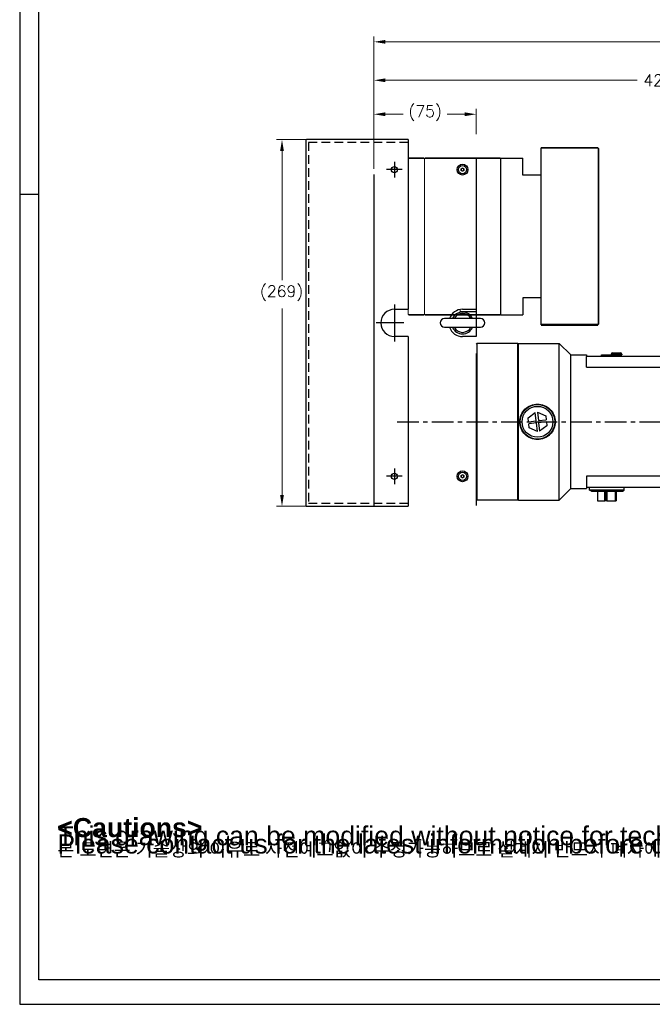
# Model space of a CAD drawing. Extents: x 47048 to 48733, y -2861 to -1673.
# Tile 1 of 21: x 47048 to 47512, y -2861 to -2138. Entities that reach past the tile are written whole.
import ezdxf

# ---------------------------------------------------------------- set-up
doc = ezdxf.new("R2010")
doc.units = 0
doc.header["$LTSCALE"] = 25.4
doc.linetypes.add('CENTER', pattern=[2, 1.25, -0.25, 0.25, -0.25])
doc.linetypes.add('HIDDEN', pattern=[0.375, 0.25, -0.125])
doc.layers.get('0').update_dxf_attribs({"linetype": 'CONTINUOUS'})
doc.layers.get('Defpoints').update_dxf_attribs({"linetype": 'CONTINUOUS'})
for name, color, linetype, lineweight in [('AM_0', 7, 'CONTINUOUS', 50), ('AM_5_Dimension', 6, 'CONTINUOUS', 13), ('ATA-DIM', 252, 'CONTINUOUS', 25), ('외형선(ISO)', 7, 'CONTINUOUS', 35)]:
    doc.layers.add(name, color=color, linetype=linetype, lineweight=lineweight)
for name, color, linetype in [('ATA-CENTER', 133, 'CENTER'), ('ATA-HIDDEN', 1, 'HIDDEN'), ('ATA-TEXT', 7, 'CONTINUOUS')]:
    doc.layers.add(name, color=color, linetype=linetype)
doc.styles.get("Standard").update_dxf_attribs({"font": 'simplex.shx'})
doc.styles.add('주 문자 (ISO)', font='arial.ttf')
doc.dimstyles.new('ata_A1', dxfattribs={"dimtxt": 4.2, "dimasz": 4.2, "dimexe": 2, "dimexo": 2, "dimgap": 2, "dimtad": 0, "dimtih": 1, "dimtoh": 1, "dimdec": 6, "dimdsep": 46, "dimtxsty": 'Standard', "dimcen": 0, "dimclrd": 252, "dimclre": 252, "dimclrt": 4, "dimadec": 6, "dimazin": 2, "dimtfac": 1, "dimtdec": 6, "dimtofl": 0, "dimtmove": 0, "dimatfit": 3, "dimfxl": 0, "dimtolj": 1, "dimtzin": 0, "dimlwd": 0, "dimlwe": 0, "dimarcsym": 0})

# ---------------------------------------------------------------- blocks, each defined once
blk = doc.blocks.new('*D19433')
at = {"layer": 'ATA-DIM', "color": 252, "lineweight": 0}
for p, q in [((47308.04, -2222.68), (47308.04, -2203.57)), ((47316.44, -2207.57), (47329.36, -2207.57)), ((47374.64, -2207.57), (47361.72, -2207.57)), ((47383.04, -2222.18), (47383.04, -2203.57))]:
    blk.add_line(p, q, dxfattribs=at)
at = {"layer": 'ATA-DIM', "color": 252}
for points in [[(47316.44, -2206.17), (47316.44, -2208.97), (47308.04, -2207.57)], [(47374.64, -2208.97), (47374.64, -2206.17), (47383.04, -2207.57)]]:
    blk.add_solid(points, dxfattribs=at)
at = {"layer": 'Defpoints', "color": 0}
for p in [(47383.04, -2207.57), (47308.04, -2226.68), (47383.04, -2226.18)]:
    blk.add_point(p, dxfattribs=at)
at = {"layer": 'ATA-DIM', "color": 4, "ltscale": 0.2, "insert": (47333.36, -2201.19), "char_height": 8.4, "attachment_point": 1}
blk.add_mtext('\\A1;(75)', dxfattribs=at)
blk = doc.blocks.new('*D19435')
at = {"layer": 'ATA-DIM', "color": 252, "lineweight": 0}
for p, q in [((47308.04, -2222.68), (47308.04, -2178.66)), ((47735.84, -2256.47), (47735.84, -2178.66)), ((47316.44, -2182.66), (47501.14, -2182.66)), ((47727.44, -2182.66), (47542.74, -2182.66))]:
    blk.add_line(p, q, dxfattribs=at)
at = {"layer": 'ATA-DIM', "color": 252}
for points in [[(47316.44, -2181.26), (47316.44, -2184.06), (47308.04, -2182.66)], [(47727.44, -2184.06), (47727.44, -2181.26), (47735.84, -2182.66)]]:
    blk.add_solid(points, dxfattribs=at)
at = {"layer": 'Defpoints', "color": 0}
for p in [(47735.84, -2182.66), (47308.04, -2226.68), (47735.84, -2260.47)]:
    blk.add_point(p, dxfattribs=at)
at = {"layer": 'ATA-DIM', "color": 4, "ltscale": 0.2, "insert": (47521.94, -2182.66), "char_height": 8.4, "attachment_point": 5}
blk.add_mtext('\\A1;427.8', dxfattribs=at)
blk = doc.blocks.new('*D19434')
at = {"layer": 'ATA-DIM', "color": 252, "lineweight": 0}
for p, q in [((47308.04, -2247.68), (47308.04, -2150.43)), ((47821.04, -2371.68), (47821.04, -2150.43)), ((47316.44, -2154.43), (47538.15, -2154.43)), ((47812.64, -2154.43), (47589.08, -2154.43))]:
    blk.add_line(p, q, dxfattribs=at)
at = {"layer": 'ATA-DIM', "color": 252}
for points in [[(47316.44, -2153.03), (47316.44, -2155.83), (47308.04, -2154.43)], [(47812.64, -2155.83), (47812.64, -2153.03), (47821.04, -2154.43)]]:
    blk.add_solid(points, dxfattribs=at)
at = {"layer": 'Defpoints', "color": 0}
for p in [(47821.04, -2154.43), (47308.04, -2251.68), (47821.04, -2375.68)]:
    blk.add_point(p, dxfattribs=at)
at = {"layer": 'ATA-DIM', "color": 4, "ltscale": 0.2, "insert": (47542.15, -2150.23), "char_height": 8.4, "attachment_point": 1}
blk.add_mtext('\\A1;   513', dxfattribs=at)
blk = doc.blocks.new('*D19424')
at = {"layer": 'ATA-DIM', "color": 252, "lineweight": 0}
for p, q in [((47304.54, -2226.18), (47236.54, -2226.18)), ((47240.54, -2234.58), (47240.54, -2329.23)), ((47240.54, -2486.78), (47240.54, -2350)), ((47304.54, -2495.18), (47236.54, -2495.18))]:
    blk.add_line(p, q, dxfattribs=at)
at = {"layer": 'ATA-DIM', "color": 252}
for points in [[(47241.94, -2234.58), (47239.14, -2234.58), (47240.54, -2226.18)], [(47239.14, -2486.78), (47241.94, -2486.78), (47240.54, -2495.18)]]:
    blk.add_solid(points, dxfattribs=at)
at = {"layer": 'Defpoints', "color": 0}
for p in [(47308.54, -2226.18), (47240.54, -2495.18), (47308.54, -2495.18)]:
    blk.add_point(p, dxfattribs=at)
at = {"layer": 'ATA-DIM', "color": 4, "ltscale": 0.2, "insert": (47224.37, -2333.23), "char_height": 8.4, "attachment_point": 1}
blk.add_mtext('\\A1;(269)', dxfattribs=at)
blk = doc.blocks.new('DHE H')
at = {"color": 0, "ltscale": 5}
blk.add_line((56170.39, 4843.98), (56170.39, 4973.98), dxfattribs=at)
at = {"color": 7}
for p, q in [((56140.59, 4851.48), (56140.59, 4966.48)), ((56140.59, 4851.98), (56140.59, 4965.98))]:
    blk.add_line(p, q, dxfattribs=at)
for p, q in [((56140.59, 4966.48), (56156.89, 4966.48)), ((56156.89, 4953.98), (56156.89, 4966.48)), ((56156.89, 4863.98), (56156.89, 4851.48)), ((56140.59, 4851.48), (56156.89, 4851.48))]:
    blk.add_line(p, q)
at = {"ltscale": 5}
for p, q in [((56170.39, 4953.98), (56156.89, 4953.98)), ((56170.39, 4863.98), (56156.89, 4863.98))]:
    blk.add_line(p, q, dxfattribs=at)
at = {"layer": 'AM_0'}
blk.add_line((56170.39, 4843.98), (56211.89, 4843.98), dxfattribs=at)
at = {"layer": 'AM_5_Dimension', "color": 0}
for p, q in [((56072.59, 4965.98), (56072.59, 4851.98)), ((56084.59, 4851.98), (56084.59, 4965.98)), ((56140.59, 4966.48), (56140.59, 4851.48))]:
    blk.add_line(p, q, dxfattribs=at)
at = {"layer": '외형선(ISO)'}
for p, q in [((56211.89, 4973.98), (56170.39, 4973.98)), ((56211.89, 4973.98), (56212.39, 4973.48)), ((56212.39, 4973.48), (56212.39, 4844.48)), ((56073.09, 4966.48), (56072.59, 4965.98)), ((56084.09, 4966.48), (56073.09, 4966.48)), ((56084.59, 4965.98), (56084.09, 4966.48)), ((56085.09, 4966.48), (56084.59, 4965.98)), ((56085.09, 4966.48), (56140.09, 4966.48)), ((56140.59, 4965.98), (56140.09, 4966.48)), ((56140.59, 4965.98), (56141.09, 4966.48)), ((56073.09, 4851.48), (56072.59, 4851.98)), ((56073.09, 4851.48), (56084.09, 4851.48)), ((56084.59, 4851.98), (56084.09, 4851.48)), ((56084.59, 4851.98), (56085.09, 4851.48)), ((56085.09, 4851.48), (56140.09, 4851.48)), ((56140.59, 4851.98), (56140.09, 4851.48)), ((56212.39, 4844.48), (56211.89, 4843.98))]:
    blk.add_line(p, q, dxfattribs=at)
blk = doc.blocks.new('FGJERK57K')
for p, q in [((31466.03, 2360.1), (31466.03, 2092.1)), ((31541.03, 2360.6), (31466.53, 2360.6)), ((31541.03, 2360.6), (31541.03, 2360.1)), ((31541.03, 2360.1), (31541.03, 2236.1)), ((31531.03, 2236.1), (31541.03, 2236.1)), ((31541.03, 2216.1), (31531.03, 2216.1)), ((31541.03, 2216.1), (31541.03, 2092.1)), ((31466.53, 2091.6), (31541.03, 2091.6)), ((31541.03, 2092.1), (31541.03, 2091.6))]:
    blk.add_line(p, q)
for centre in [(31531.03, 2338.6), (31531.03, 2113.6)]:
    blk.add_circle(centre, 2.25)
for centre, radius, start, end in [((31466.53, 2360.1), 0.5, 90, 180), ((31531.03, 2226.1), 10, 90, 270), ((31466.53, 2092.1), 0.5, 180, 270)]:
    blk.add_arc(centre, radius, start, end)
at = {"layer": 'ATA-CENTER', "ltscale": 8}
for p, q in [((31531.03, 2344.35), (31531.03, 2332.85)), ((31536.78, 2338.6), (31525.28, 2338.6)), ((31531.03, 2239.6), (31531.03, 2212.6)), ((31538.03, 2226.1), (31517.53, 2226.1)), ((31538.03, 2226.1), (31517.53, 2226.1)), ((31531.03, 2119.35), (31531.03, 2107.85)), ((31536.78, 2113.6), (31525.28, 2113.6))]:
    blk.add_line(p, q, dxfattribs=at)
at = {"layer": 'ATA-HIDDEN'}
for p, q in [((31468.03, 2358.6), (31468.03, 2093.6)), ((31541.03, 2358.6), (31468.03, 2358.6)), ((31541.03, 2093.6), (31468.03, 2093.6))]:
    blk.add_line(p, q, dxfattribs=at)
blk = doc.blocks.new('ata-Border-A1-002')
at = {"color": 253, "ltscale": 0.5}
for p, q in [((0, 594), (0, 0)), ((7, 297), (0, 297)), ((0, 0), (841, 0))]:
    blk.add_line(p, q, dxfattribs=at)
at = {"ltscale": 0.5}
blk.add_line((7, 9), (7, 585), dxfattribs=at)
blk.add_line((834, 9), (7, 9))

msp = doc.modelspace()

# ---------------------------------------------------------------- linework, layer by layer
at = {"color": 7, "linetype": 'Continuous'}
for p, q in [((47383.0396631, -2239.6782328), (47383.0396631, -2354.6782328)), ((47372.0396631, -2352.1782328), (47383.0396631, -2352.1782328))]:
    msp.add_line(p, q, dxfattribs=at)
for p, q in [((47308.0396631, -2251.6782328), (47308.0396631, -2494.6782328)), ((47372.0396631, -2247.6008825), (47373.0396631, -2247.0235323)), ((47372.0396631, -2248.7555831), (47372.0396631, -2247.6008825)), ((47373.0396631, -2249.3329334), (47372.0396631, -2248.7555831)), ((47373.0396631, -2247.0235323), (47374.0396631, -2247.6008825)), ((47374.0396631, -2248.7555831), (47373.0396631, -2249.3329334)), ((47374.0396631, -2247.6008825), (47374.0396631, -2248.7555831)), ((47383.0396631, -2251.6782328), (47383.0396631, -2363.1782328)), ((47373.0396631, -2350.6782328), (47383.0396631, -2350.6782328)), ((47383.0396631, -2350.6782328), (47383.0396631, -2357.5282328)), ((47386.1896631, -2357.5282328), (47359.8896631, -2357.5282328)), ((47359.8896631, -2363.8282328), (47386.1896631, -2363.8282328)), ((47383.0396631, -2363.8282328), (47383.0396631, -2370.6782328)), ((47383.0396631, -2370.6782328), (47373.0396631, -2370.6782328)), ((47383.0396631, -2376.1782328), (47383.5396631, -2375.6782328)), ((47413.5396631, -2375.6782328), (47383.5396631, -2375.6782328)), ((47383.5396631, -2375.6782328), (47383.5396631, -2490.6782328)), ((47414.0396631, -2376.1782328), (47413.5396631, -2375.6782328)), ((47414.0396631, -2376.1782328), (47413.5396631, -2375.6782328)), ((47413.5396631, -2490.6782328), (47413.5396631, -2375.6782328)), ((47414.0396631, -2490.6782328), (47414.0396631, -2375.6782328)), ((47414.0396631, -2375.6782328), (47444.0396631, -2375.6782328)), ((47452.5396631, -2384.1782328), (47444.0396631, -2375.6782328)), ((47444.0396631, -2490.6782328), (47444.0396631, -2375.6782328)), ((47383.0396631, -2383.1782328), (47383.0396631, -2494.6782328)), ((47483.0396631, -2382.6782328), (47489.0396631, -2382.6782328)), ((47452.5396631, -2384.1782328), (47464.0396631, -2384.1782328)), ((47452.5396631, -2482.1782328), (47452.5396631, -2384.1782328)), ((47464.0396631, -2384.1782328), (47464.0396631, -2385.1782328)), ((47464.0396631, -2393.1782328), (47464.0396631, -2385.1782328)), ((47734.0396631, -2385.1782328), (47464.0396631, -2385.1782328)), ((47475.0396631, -2384.0782328), (47475.2396631, -2384.0782328)), ((47475.0396631, -2384.5782328), (47475.0396631, -2384.0782328)), ((47475.0396631, -2384.5782328), (47475.2396631, -2384.5782328)), ((47475.0396631, -2385.1782328), (47475.0396631, -2384.5782328)), ((47475.2396631, -2384.0782328), (47482.8396631, -2384.0782328)), ((47475.2396631, -2384.0782328), (47475.2396631, -2385.1782328)), ((47475.2546631, -2384.0882328), (47482.8246631, -2384.0882328)), ((47475.2546631, -2384.0882328), (47475.2546631, -2385.0882328)), ((47475.2546631, -2385.0882328), (47482.8246631, -2385.0882328)), ((47475.2546631, -2385.1782328), (47475.2546631, -2385.0882328)), ((47482.0396631, -2383.6782328), (47482.0396631, -2384.0782328)), ((47490.0396631, -2383.6782328), (47482.0396631, -2383.6782328)), ((47482.8246631, -2385.0882328), (47482.8246631, -2384.0882328)), ((47482.8246631, -2385.0882328), (47482.8246631, -2385.1782328)), ((47482.8396631, -2385.1782328), (47482.8396631, -2384.0782328)), ((47482.8396631, -2384.0782328), (47483.0396631, -2384.0782328)), ((47482.8396631, -2384.5782328), (47483.0396631, -2384.5782328)), ((47483.0396631, -2384.0782328), (47483.0396631, -2384.5782328)), ((47483.0396631, -2384.1782328), (47490.0396631, -2384.1782328)), ((47483.0396631, -2384.5782328), (47483.0396631, -2385.1782328)), ((47484.0396631, -2384.3782328), (47484.0396631, -2385.1782328)), ((47484.0396631, -2384.3782328), (47488.0396631, -2384.3782328)), ((47488.0396631, -2384.3782328), (47488.0396631, -2385.1782328)), ((47490.0396631, -2383.6782328), (47490.0396631, -2384.1782328)), ((47464.0396631, -2393.1782328), (47734.0396631, -2393.1782328)), ((47421.1558201, -2430.1872399), (47426.4455931, -2426.2708256)), ((47427.1540548, -2432.4741745), (47426.4455931, -2426.2708256)), ((47428.0352596, -2426.0892756), (47434.0718604, -2428.7121463)), ((47428.0352596, -2426.0892756), (47428.7437213, -2432.2926246)), ((47421.4908679, -2433.1209463), (47421.1558201, -2430.1872399)), ((47421.4908679, -2433.1209463), (47427.1540548, -2432.4741745)), ((47427.3356048, -2434.0638411), (47421.6724179, -2434.7106128)), ((47428.0440665, -2440.26719), (47427.3356048, -2434.0638411)), ((47428.7437213, -2432.2926246), (47434.4069083, -2431.6458528)), ((47434.5884582, -2433.2355193), (47428.9252713, -2433.8822911)), ((47428.9252713, -2433.8822911), (47429.633733, -2440.08564)), ((47434.0718604, -2428.7121463), (47434.4069083, -2431.6458528)), ((47434.5884582, -2433.2355193), (47434.9235061, -2436.1692257)), ((47422.0074657, -2437.6443193), (47421.6724179, -2434.7106128)), ((47428.0440665, -2440.26719), (47422.0074657, -2437.6443193)), ((47434.9235061, -2436.1692257), (47429.633733, -2440.08564)), ((47372.0396631, -2472.6008825), (47373.0396631, -2472.0235323)), ((47372.0396631, -2473.7555831), (47372.0396631, -2472.6008825)), ((47373.0396631, -2474.3329334), (47372.0396631, -2473.7555831)), ((47373.0396631, -2472.0235323), (47374.0396631, -2472.6008825)), ((47374.0396631, -2473.7555831), (47373.0396631, -2474.3329334)), ((47374.0396631, -2472.6008825), (47374.0396631, -2473.7555831)), ((47464.0396631, -2473.1782328), (47464.0396631, -2481.1782328)), ((47734.0396631, -2473.1782328), (47464.0396631, -2473.1782328)), ((47452.5396631, -2482.1782328), (47444.0396631, -2490.6782328)), ((47452.5396631, -2482.1782328), (47464.0396631, -2482.1782328)), ((47464.0396631, -2481.1782328), (47464.0396631, -2482.1782328)), ((47464.0396631, -2481.1782328), (47734.0396631, -2481.1782328)), ((47466.3396631, -2483.3844853), (47466.3396631, -2481.1782328)), ((47467.7144741, -2484.1782328), (47466.3396631, -2483.3844853)), ((47491.7396631, -2483.3844853), (47466.3396631, -2483.3844853)), ((47467.7144741, -2484.1782328), (47490.3648521, -2484.1782328)), ((47472.1558201, -2484.1782328), (47472.1558201, -2491.1782328)), ((47477.4455931, -2491.1782328), (47477.4455931, -2484.1782328)), ((47478.1540548, -2484.1782328), (47478.1540548, -2491.1782328)), ((47478.3356048, -2491.1782328), (47478.3356048, -2484.1782328)), ((47479.0352596, -2484.1782328), (47479.0352596, -2491.1782328)), ((47485.0718604, -2484.1782328), (47485.0718604, -2491.1782328)), ((47485.4069083, -2491.1782328), (47485.4069083, -2484.1782328)), ((47485.5884582, -2484.1782328), (47485.5884582, -2491.1782328)), ((47485.9235061, -2484.1782328), (47485.9235061, -2491.1782328)), ((47490.3648521, -2484.1782328), (47491.7396631, -2483.3844853)), ((47491.7396631, -2483.3844853), (47491.7396631, -2481.1782328)), ((47383.0396631, -2490.1782328), (47383.5396631, -2490.6782328)), ((47413.5396631, -2490.6782328), (47383.5396631, -2490.6782328)), ((47414.0396631, -2490.1782328), (47413.5396631, -2490.6782328)), ((47414.0396631, -2490.6782328), (47444.0396631, -2490.6782328)), ((47472.1558201, -2491.1782328), (47477.4455931, -2491.1782328)), ((47478.1540548, -2491.1782328), (47477.4455931, -2491.1782328)), ((47478.3356048, -2491.1782328), (47478.1540548, -2491.1782328)), ((47479.0352596, -2491.1782328), (47478.3356048, -2491.1782328)), ((47479.0352596, -2491.1782328), (47485.0718604, -2491.1782328)), ((47485.0718604, -2491.1782328), (47485.4069083, -2491.1782328)), ((47485.5884582, -2491.1782328), (47485.4069083, -2491.1782328)), ((47485.5884582, -2491.1782328), (47485.9235061, -2491.1782328))]:
    msp.add_line(p, q)
for centre, radius in [((47373.0396631, -2248.1782328), 4), ((47373.0396631, -2248.1782328), 3), ((47428.0396631, -2433.1782328), 12.7), ((47428.0396631, -2433.1782328), 11.325189), ((47373.0396631, -2473.1782328), 4), ((47373.0396631, -2473.1782328), 3)]:
    msp.add_circle(centre, radius)
for centre, radius, start, end in [((47373.0396631, -2248.1782328), 1, 120, 180), ((47373.0396631, -2248.1782328), 1, 180, 240), ((47373.0396631, -2248.1782328), 1, 60, 120), ((47373.0396631, -2248.1782328), 1, 240, 300), ((47373.0396631, -2248.1782328), 1, 0, 60), ((47373.0396631, -2248.1782328), 1, 300, 0), ((47373.0396631, -2360.6782328), 10, 90, 161.6391862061), ((47373.0396631, -2360.6782328), 8, 23.1880375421, 156.8119624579), ((47373.0396631, -2360.6782328), 6.88914, 27.2092425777, 152.7907574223), ((47359.8896631, -2360.6782328), 3.15, 90, 270), ((47386.1896631, -2360.6782328), 3.15, 270, 90), ((47373.0396631, -2360.6782328), 10, 198.3608137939, 270), ((47373.0396631, -2360.6782328), 8, 203.1880375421, 336.8119624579), ((47373.0396631, -2360.6782328), 6.88914, 207.2092425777, 332.7907574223), ((47483.0396631, -2383.6782328), 1, 90, 180), ((47489.0396631, -2383.6782328), 1, 0, 90), ((47483.8396631, -2384.3782328), 0.2, 0, 90), ((47488.2396631, -2384.3782328), 0.2, 90, 180), ((47373.0396631, -2473.1782328), 1, 120, 180), ((47373.0396631, -2473.1782328), 1, 180, 240), ((47373.0396631, -2473.1782328), 1, 60, 120), ((47373.0396631, -2473.1782328), 1, 240, 300), ((47373.0396631, -2473.1782328), 1, 0, 60), ((47373.0396631, -2473.1782328), 1, 300, 0)]:
    msp.add_arc(centre, radius, start, end)
msp.add_arc((47372.0396631, -2351.1782328), 1, 180, 270, dxfattribs=at)
for points, knots in [([(47415.0396631, -2433.1782328), (47415.0396631, -2431.5398857), (47415.3682437, -2429.7961563), (47416.6967215, -2426.5948457), (47417.6963108, -2425.1368087), (47419.9983455, -2422.8347741), (47421.4563376, -2421.835268), (47424.657491, -2420.5068507), (47426.4011644, -2420.1782328), (47429.6781617, -2420.1782328), (47431.4218351, -2420.5068507), (47434.6229886, -2421.835268), (47436.0809807, -2422.8347741), (47438.3830153, -2425.1368087), (47439.3826046, -2426.5948457), (47440.7110825, -2429.7961563), (47441.0396631, -2431.5398857), (47441.0396631, -2433.1782328)], [1.9661074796, 1.9661074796, 1.9661074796, 1.9661074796, 2.4576116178, 2.4576116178, 2.949115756, 2.949115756, 3.4406653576, 3.4406653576, 3.9322149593, 3.9322149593, 4.4237645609, 4.4237645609, 4.9153141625, 4.9153141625, 5.4068183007, 5.4068183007, 5.8983224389, 5.8983224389, 5.8983224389, 5.8983224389]), ([(47441.0396631, -2433.1782328), (47441.0396631, -2434.8165799), (47440.7110825, -2436.5603093), (47439.3826046, -2439.76162), (47438.3830153, -2441.2196569), (47436.0809807, -2443.5216915), (47434.6229886, -2444.5211976), (47431.4218351, -2445.8496149), (47429.6781617, -2446.1782328), (47428.0396631, -2446.1782328), (47426.4011644, -2446.1782328), (47424.657491, -2445.8496149), (47421.4563376, -2444.5211976), (47419.9983455, -2443.5216915), (47417.6963108, -2441.2196569), (47416.6967215, -2439.76162), (47415.3682437, -2436.5603093), (47415.0396631, -2434.8165799), (47415.0396631, -2433.1782328)], [5.8983224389, 5.8983224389, 5.8983224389, 5.8983224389, 6.3898265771, 6.3898265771, 6.8813307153, 6.8813307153, 7.3728803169, 7.3728803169, 7.8644299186, 7.8644299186, 7.8644299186, 8.3559795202, 8.3559795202, 8.8475291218, 8.8475291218, 9.33903326, 9.33903326, 9.8305373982, 9.8305373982, 9.8305373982, 9.8305373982])]:
    msp.add_open_spline(points, degree=3, knots=knots)
at = {"layer": 'ATA-CENTER', "ltscale": 0.5}
msp.add_line((47325.0960349, -2433.1782328), (48077.1072316, -2433.1782328), dxfattribs=at)

# ---------------------------------------------------------------- block references
at = {"xscale": 2, "yscale": 2, "zscale": 2}
msp.add_blockref('ata-Border-A1-002', (47047.9785069, -2860.5256502), dxfattribs=at)
msp.add_blockref('ata-Border-A1-002', (47047.9785069, -2860.5256502), dxfattribs=at)
at = {"ltscale": 0.2}
for name, p in [('FGJERK57K', (15792.0097864, -4586.7752476)), ('DHE H', (-8739.5481063, -7206.1564527))]:
    msp.add_blockref(name, p, dxfattribs=at)

# ---------------------------------------------------------------- texts
at = {"layer": 'ATA-TEXT', "color": 7, "attachment_point": 1, "style": '주 문자 (ISO)'}
for s, insert, char_height, line_spacing_factor in [('{\\fArial|b1|i0|c129|p34;\\H3.42860x;\\L<ATA SERVO PRESS>SERVO PRESS>}\\P{\\fArial|b0|i0|c129|p34;\\H2.57145x;MODEL : OACIS-P025-P030-200-215-A}{\\fArial|b0|i0|c0|p34;\\H2.57145x;6V400}\\P{\\fArial|b0|i0|c129|p34;\\H2.57145x;MAX LOAD :±25-30 kN}\\P{\\fArial|b0|i0|c129|p34;\\H2.57145x;TRAVEL : 200 mm}\\P{\\fArial|b0|i0|c129|p34;\\H2.57145x;MAX SPEED : 215 mm/s}\\P{\\fArial|b0|i0|c129|p34;\\H1.71439x;□ Max allowable tooling weight is 1% of full capacity.}\\P{\\fArial|b0|i0|c129|p34;\\H1.71439x;□ Position Repeatability  }{\\fArial|b0|i0|c129|p34;\\H1.71439x;<}{\\fArial|b0|i0|c129|p34;\\H1.71439x; 0.01 mm}\\P{\\fArial|b0|i0|c129|p34;\\H1.71439x;□ Load Linearity }{\\fArial|b0|i0|c129|p34;\\H1.71439x;<}{\\fArial|b0|i0|c129|p34;\\H1.71439x; 0.5 % of Full Capa}\\P{\\fArial|b0|i0|c129|p34;\\H1.71439x;□ Load Accuracy }{\\fArial|b0|i0|c129|p34;\\H1.71439x;<}{\\fArial|b0|i0|c129|p34;\\H1.71439x; 1 %  of Full Capa}', (47087.7214838, -1718.2207282), 7, 1.151952), ('{\\fArial|b1|i0|c129|p34;\\H2.00000x;<Cautions> }\\P{\\fArial|b0|i0|c129|p34;\\H2.00000x;This drawing can be modified without notice for technical improvement,}\\P{\\fArial|b0|i0|c129|p34;\\H2.00000x;Please contact us for the latest information before design.}\\P{\\fGulim|b0|i0|c129|p50;\\H1.42857x;본 도면은 기술상의 이유로 사전예고없이 수정가능하므로 설계시 반드시 폐사에 문의하시기 바랍니다}{\\fArial|b0|i0|c129|p34;\\H1.42857x;.}', (47075.6249908, -2723.890133), 6.9999998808, 0.257143)]:
    msp.add_mtext(s, dxfattribs=dict(at, insert=insert, char_height=char_height, line_spacing_factor=line_spacing_factor))

# ---------------------------------------------------------------- dimensions: what is measured, and where the dimension line sits
at = {"layer": 'ATA-DIM'}
for base, p1, p2, angle, text, override, picture, middle in [((47821.0396631, -2154.4313393), (47308.0396631, -2251.6782328), (47821.0396631, -2375.6782328), 180, '   <>', {"dimscale": 2, "dimdec": 3, "dimpost": '', "dimtol": 0, "dimlim": 0, "dimtp": 0, "dimtm": 0, "dimtfac": 0.857143, "dimtdec": 2, "dimtolj": 1, "dimtzin": 0}, '*D19434', (47563.6156631, -2154.4313393)), ((47383.0396631, -2207.571577), (47308.0396631, -2226.6782328), (47383.0396631, -2226.1782328), 180, '(<>)', {"dimscale": 2, "dimdec": 3, "dimtfac": 0.857143, "dimtdec": 2}, '*D19433', (47345.5396631, -2207.571577)), ((47240.5396631, -2495.1782328), (47308.5396631, -2226.1782328), (47308.5396631, -2495.1782328), 90, '(<>)', {"dimscale": 2, "dimdec": 3, "dimtol": 0, "dimlim": 0, "dimtp": 0, "dimtm": 0, "dimtfac": 0.857143, "dimtdec": 2, "dimtolj": 1, "dimtzin": 0}, '*D19424', (47240.5396631, -2339.6176228))]:
    dim = msp.add_linear_dim(base=base, p1=p1, p2=p2, angle=angle, text=text, dimstyle='ata_A1', override=override, dxfattribs=at)
    dim.commit()
    dim.dimension.update_dxf_attribs({"geometry": picture, "text_midpoint": middle, "dimtype": 160})
dim = msp.add_linear_dim(base=(47735.8396631, -2182.656373), p1=(47308.0396631, -2226.6782328), p2=(47735.8396631, -2260.4718301), dimstyle='ata_A1', override={"dimscale": 2, "dimdec": 3, "dimtfac": 0.857143, "dimtdec": 2, "dimtfill": 0}, dxfattribs=at)
dim.commit()
dim.dimension.update_dxf_attribs({"geometry": '*D19435', "text_midpoint": (47521.9396631, -2182.656373)})

doc.saveas('drawing.dxf')
